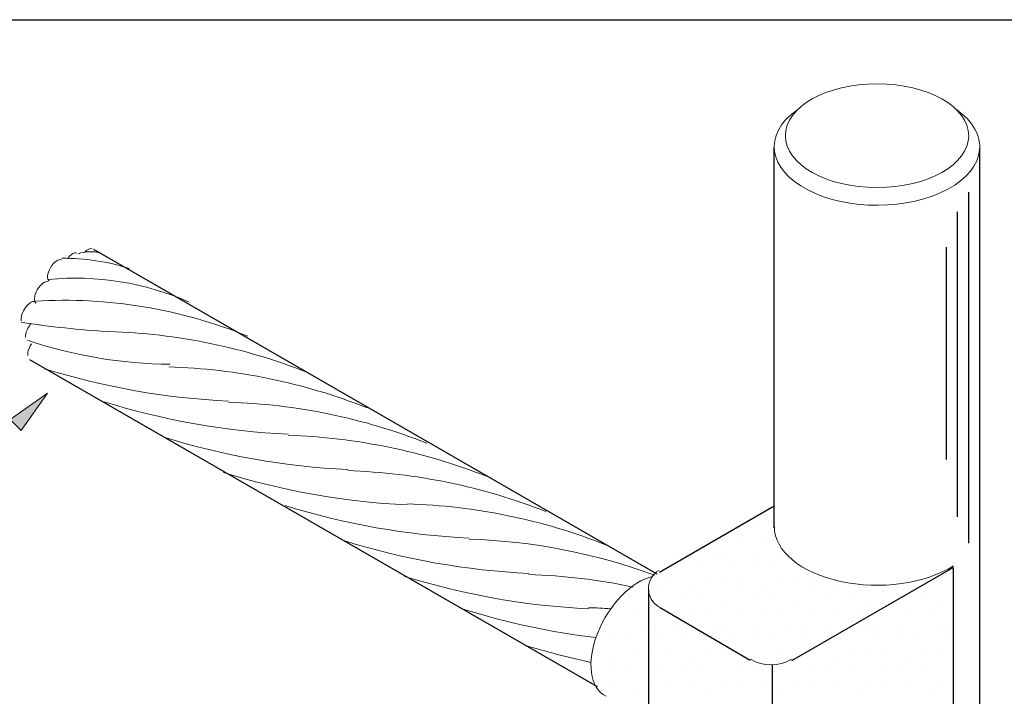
# Model space of a CAD drawing. Header units: millimetres. Extents: x 4477830 to 4478275, y -30323838 to -30323445.
# Tile 24 of 124: x 4477873.82 to 4477876.42, y -30323603.47 to -30323601.68. Entities that reach past the tile are written whole.
import ezdxf

# ---------------------------------------------------------------- set-up
doc = ezdxf.new("R2010")
doc.units = ezdxf.units.MM

msp = doc.modelspace()

# ---------------------------------------------------------------- hatches: boundary and pattern name
at = {"transparency": 33554560}
msp.add_hatch(color=8, dxfattribs=at).paths.add_polyline_path([(4477873.8211, -30323602.7651), (4477873.7919, -30323602.736), (4477873.891, -30323602.666)], flags=0)

# ---------------------------------------------------------------- linework, layer by layer
at = {"color": 18, "true_color": 0x000000}
msp.add_lwpolyline([(4477866.7772, -30323601.6805), (4477885.0457, -30323601.6805), (4477885.0457, -30323612.1997), (4477866.7772, -30323612.1997)], close=True, dxfattribs=at)
at = {"color": 8, "lineweight": 25, "flags": 128}
for points in [[(4477873.2846, -30323601.6805), (4477875.0339, -30323601.6805)], [(4477875.9086, -30323601.6805), (4477875.9086, -30323601.6805)], [(4477876.3226, -30323603.0625), (4477876.3226, -30323602.1354)], [(4477876.2934, -30323602.9925), (4477876.2934, -30323602.1878)], [(4477876.2643, -30323602.8409), (4477876.2643, -30323602.2811)], [(4477875.757, -30323603.01), (4477875.757, -30323603.01)], [(4477875.7161, -30323603.045), (4477875.7161, -30323603.045)], [(4477875.7803, -30323603.045), (4477875.7803, -30323603.045)], [(4477875.6637, -30323603.0858), (4477875.6637, -30323603.0858)], [(4477875.687, -30323603.0916), (4477875.687, -30323603.0916)], [(4477875.7511, -30323603.0858), (4477875.7511, -30323603.0858)], [(4477875.5645, -30323603.115), (4477875.5645, -30323603.115)], [(4477875.6112, -30323603.1091), (4477875.6112, -30323603.1091)], [(4477875.6987, -30323603.115), (4477875.6987, -30323603.115)], [(4477875.757, -30323603.115), (4477875.757, -30323603.115)], [(4477875.8036, -30323603.1091), (4477875.8036, -30323603.1091)], [(4477875.5296, -30323603.15), (4477875.5296, -30323603.15)], [(4477875.6345, -30323603.1558), (4477875.6345, -30323603.1558)], [(4477875.722, -30323603.15), (4477875.722, -30323603.15)], [(4477875.8269, -30323603.1558), (4477875.8269, -30323603.1558)], [(4477875.9144, -30323603.15), (4477875.9144, -30323603.15)], [(4477875.4829, -30323603.1616), (4477875.4829, -30323603.1616)], [(4477875.582, -30323603.1733), (4477875.582, -30323603.1733)], [(4477875.6753, -30323603.1616), (4477875.6753, -30323603.1616)], [(4477875.7803, -30323603.1733), (4477875.7803, -30323603.1733)], [(4477875.8678, -30323603.1616), (4477875.8678, -30323603.1616)], [(4477875.9727, -30323603.1733), (4477875.9727, -30323603.1733)], [(4477876.1651, -30323603.1733), (4477876.1651, -30323603.1733)], [(4477876.2526, -30323603.1616), (4477876.2526, -30323603.1616)], [(4477875.4246, -30323603.2024), (4477875.4246, -30323603.2024)], [(4477875.5121, -30323603.1908), (4477875.5121, -30323603.1908)], [(4477875.5645, -30323603.2024), (4477875.5645, -30323603.2024)], [(4477875.617, -30323603.2024), (4477875.617, -30323603.2024)], [(4477875.7103, -30323603.1908), (4477875.7103, -30323603.1908)], [(4477875.757, -30323603.2024), (4477875.757, -30323603.2024)], [(4477875.8094, -30323603.2024), (4477875.8094, -30323603.2024)], [(4477875.9027, -30323603.1908), (4477875.9027, -30323603.1908)], [(4477875.9494, -30323603.2024), (4477875.9494, -30323603.2024)], [(4477876.0077, -30323603.2024), (4477876.0077, -30323603.2024)], [(4477876.0952, -30323603.1908), (4477876.0952, -30323603.1908)], [(4477876.1418, -30323603.2024), (4477876.1418, -30323603.2024)], [(4477876.2001, -30323603.2024), (4477876.2001, -30323603.2024)], [(4477875.4829, -30323603.2258), (4477875.4829, -30323603.2258)], [(4477875.6753, -30323603.2258), (4477875.6753, -30323603.2258)], [(4477875.8678, -30323603.2258), (4477875.8678, -30323603.2258)], [(4477876.0602, -30323603.2258), (4477876.0602, -30323603.2258)], [(4477876.2526, -30323603.2258), (4477876.2526, -30323603.2258)], [(4477875.3896, -30323603.2374), (4477875.3896, -30323603.2374)], [(4477875.4479, -30323603.2491), (4477875.4479, -30323603.2491)], [(4477875.5237, -30323603.2374), (4477875.5237, -30323603.2374)], [(4477875.582, -30323603.2374), (4477875.582, -30323603.2374)], [(4477875.6403, -30323603.2491), (4477875.6403, -30323603.2491)], [(4477875.7161, -30323603.2374), (4477875.7161, -30323603.2374)], [(4477875.7803, -30323603.2374), (4477875.7803, -30323603.2374)], [(4477875.8328, -30323603.2491), (4477875.8328, -30323603.2491)], [(4477875.9086, -30323603.2374), (4477875.9086, -30323603.2374)], [(4477875.9727, -30323603.2374), (4477875.9727, -30323603.2374)], [(4477876.0252, -30323603.2491), (4477876.0252, -30323603.2491)], [(4477876.101, -30323603.2374), (4477876.101, -30323603.2374)], [(4477876.1651, -30323603.2374), (4477876.1651, -30323603.2374)], [(4477876.2176, -30323603.2491), (4477876.2176, -30323603.2491)], [(4477875.3663, -30323603.2782), (4477875.3663, -30323603.2782)], [(4477875.4712, -30323603.2782), (4477875.4712, -30323603.2782)], [(4477875.4946, -30323603.2841), (4477875.4946, -30323603.2841)], [(4477875.5587, -30323603.2782), (4477875.5587, -30323603.2782)], [(4477875.6637, -30323603.2782), (4477875.6637, -30323603.2782)], [(4477875.687, -30323603.2841), (4477875.687, -30323603.2841)], [(4477875.7511, -30323603.2782), (4477875.7511, -30323603.2782)], [(4477875.8561, -30323603.2782), (4477875.8561, -30323603.2782)], [(4477875.8794, -30323603.2841), (4477875.8794, -30323603.2841)], [(4477875.9436, -30323603.2782), (4477875.9436, -30323603.2782)], [(4477876.0543, -30323603.2782), (4477876.0543, -30323603.2782)], [(4477876.0777, -30323603.2841), (4477876.0777, -30323603.2841)], [(4477876.136, -30323603.2782), (4477876.136, -30323603.2782)], [(4477876.2468, -30323603.2782), (4477876.2468, -30323603.2782)], [(4477876.2701, -30323603.2841), (4477876.2701, -30323603.2841)], [(4477875.3721, -30323603.3074), (4477875.3721, -30323603.3074)], [(4477875.4188, -30323603.3016), (4477875.4188, -30323603.3016)], [(4477875.5004, -30323603.3074), (4477875.5004, -30323603.3074)], [(4477875.5645, -30323603.3074), (4477875.5645, -30323603.3074)], [(4477875.6112, -30323603.3016), (4477875.6112, -30323603.3016)], [(4477875.6987, -30323603.3074), (4477875.6987, -30323603.3074)], [(4477875.757, -30323603.3074), (4477875.757, -30323603.3074)], [(4477875.8036, -30323603.3016), (4477875.8036, -30323603.3016)], [(4477875.8911, -30323603.3074), (4477875.8911, -30323603.3074)], [(4477875.9494, -30323603.3074), (4477875.9494, -30323603.3074)], [(4477875.996, -30323603.3016), (4477875.996, -30323603.3016)], [(4477876.0835, -30323603.3074), (4477876.0835, -30323603.3074)], [(4477876.1418, -30323603.3074), (4477876.1418, -30323603.3074)], [(4477876.1885, -30323603.3016), (4477876.1885, -30323603.3016)], [(4477876.2759, -30323603.3074), (4477876.2759, -30323603.3074)], [(4477875.3371, -30323603.3424), (4477875.3371, -30323603.3424)], [(4477875.3896, -30323603.3657), (4477875.3896, -30323603.3657)], [(4477875.4421, -30323603.3482), (4477875.4421, -30323603.3482)], [(4477875.4829, -30323603.354), (4477875.4829, -30323603.354)], [(4477875.5296, -30323603.3424), (4477875.5296, -30323603.3424)], [(4477875.582, -30323603.3657), (4477875.582, -30323603.3657)], [(4477875.6345, -30323603.3482), (4477875.6345, -30323603.3482)], [(4477875.6753, -30323603.354), (4477875.6753, -30323603.354)], [(4477875.722, -30323603.3424), (4477875.722, -30323603.3424)], [(4477875.7803, -30323603.3657), (4477875.7803, -30323603.3657)], [(4477875.8269, -30323603.3482), (4477875.8269, -30323603.3482)], [(4477875.8678, -30323603.354), (4477875.8678, -30323603.354)], [(4477875.9144, -30323603.3424), (4477875.9144, -30323603.3424)], [(4477875.9727, -30323603.3657), (4477875.9727, -30323603.3657)], [(4477876.0194, -30323603.3482), (4477876.0194, -30323603.3482)], [(4477876.0602, -30323603.354), (4477876.0602, -30323603.354)], [(4477876.1068, -30323603.3424), (4477876.1068, -30323603.3424)], [(4477876.1651, -30323603.3657), (4477876.1651, -30323603.3657)], [(4477876.2118, -30323603.3482), (4477876.2118, -30323603.3482)], [(4477876.2526, -30323603.354), (4477876.2526, -30323603.354)], [(4477875.5121, -30323603.389), (4477875.5121, -30323603.389)], [(4477875.7103, -30323603.389), (4477875.7103, -30323603.389)], [(4477875.9027, -30323603.389), (4477875.9027, -30323603.389)], [(4477876.0952, -30323603.389), (4477876.0952, -30323603.389)], [(4477875.3721, -30323603.4007), (4477875.3721, -30323603.4007)], [(4477875.4246, -30323603.4007), (4477875.4246, -30323603.4007)], [(4477875.5645, -30323603.4007), (4477875.5645, -30323603.4007)], [(4477875.617, -30323603.4007), (4477875.617, -30323603.4007)], [(4477875.757, -30323603.4007), (4477875.757, -30323603.4007)], [(4477875.8094, -30323603.4007), (4477875.8094, -30323603.4007)], [(4477875.9494, -30323603.4007), (4477875.9494, -30323603.4007)], [(4477876.0077, -30323603.4007), (4477876.0077, -30323603.4007)], [(4477876.1418, -30323603.4007), (4477876.1418, -30323603.4007)], [(4477876.2001, -30323603.4007), (4477876.2001, -30323603.4007)], [(4477875.3896, -30323603.4357), (4477875.3896, -30323603.4357)], [(4477875.4829, -30323603.424), (4477875.4829, -30323603.424)], [(4477875.5237, -30323603.4298), (4477875.5237, -30323603.4298)], [(4477875.582, -30323603.4357), (4477875.582, -30323603.4357)], [(4477875.6753, -30323603.424), (4477875.6753, -30323603.424)], [(4477875.7161, -30323603.4298), (4477875.7161, -30323603.4298)], [(4477875.7803, -30323603.4357), (4477875.7803, -30323603.4357)], [(4477875.8678, -30323603.424), (4477875.8678, -30323603.424)], [(4477875.9086, -30323603.4298), (4477875.9086, -30323603.4298)], [(4477875.9727, -30323603.4357), (4477875.9727, -30323603.4357)], [(4477876.0602, -30323603.424), (4477876.0602, -30323603.424)], [(4477876.101, -30323603.4298), (4477876.101, -30323603.4298)], [(4477876.1651, -30323603.4357), (4477876.1651, -30323603.4357)], [(4477876.2526, -30323603.424), (4477876.2526, -30323603.424)], [(4477875.4479, -30323603.4473), (4477875.4479, -30323603.4473)], [(4477875.6403, -30323603.4473), (4477875.6403, -30323603.4473)], [(4477875.8328, -30323603.4473), (4477875.8328, -30323603.4473)], [(4477876.0252, -30323603.4473), (4477876.0252, -30323603.4473)], [(4477876.2176, -30323603.4473), (4477876.2176, -30323603.4473)]]:
    msp.add_lwpolyline(points, dxfattribs=at)
at = {"color": 3, "lineweight": 25, "flags": 128}
for points in [[(4477875.8094, -30323603.0217), (4477875.8094, -30323602.0187)], [(4477876.3517, -30323603.6339), (4477876.3517, -30323602.0187)], [(4477875.5004, -30323603.1441), (4477874.0135, -30323602.287)], [(4477875.343, -30323603.4415), (4477873.8444, -30323602.5785)]]:
    msp.add_lwpolyline(points, dxfattribs=at)
at = {"color": 8, "lineweight": 0, "flags": 128}
msp.add_lwpolyline([(4477873.8211, -30323602.7651), (4477873.7919, -30323602.736), (4477873.891, -30323602.666), (4477873.8211, -30323602.7651)], dxfattribs=at)
at = {"color": 18, "lineweight": 25, "true_color": 0x000000, "flags": 128}
for points in [[(4477875.5062, -30323603.1383), (4477875.8094, -30323602.9634)], [(4477875.8561, -30323603.3715), (4477876.2818, -30323603.1266)], [(4477876.2818, -30323603.1266), (4477876.2818, -30323603.5931)], [(4477875.4771, -30323603.1849), (4477875.4771, -30323603.9721)], [(4477875.7453, -30323603.3715), (4477875.5062, -30323603.2316)], [(4477875.8036, -30323603.3832), (4477875.8036, -30323603.8613)]]:
    msp.add_lwpolyline(points, dxfattribs=at)
at = {"color": 3, "lineweight": 0}
for points in [[(4477876.0806, -30323601.8496), (4477875.9469, -30323601.8496), (4477875.8386, -30323601.911), (4477875.8386, -30323601.9867)], [(4477876.3226, -30323601.9867), (4477876.3226, -30323601.911), (4477876.2142, -30323601.8496), (4477876.0806, -30323601.8496)], [(4477875.8677, -30323601.9201), (4477875.7796, -30323601.9837), (4477875.7928, -30323602.0754), (4477875.8979, -30323602.13)], [(4477876.2673, -30323602.1279), (4477876.3705, -30323602.072), (4477876.3804, -30323601.9803), (4477876.29, -30323601.9177)], [(4477875.8386, -30323601.9867), (4477875.8386, -30323602.0624), (4477875.9469, -30323602.1237), (4477876.0806, -30323602.1237)], [(4477876.0806, -30323602.1237), (4477876.2142, -30323602.1237), (4477876.3226, -30323602.0624), (4477876.3226, -30323601.9867)], [(4477875.8979, -30323602.13), (4477876.0029, -30323602.1846), (4477876.1642, -30323602.1837), (4477876.2673, -30323602.1279)]]:
    msp.add_open_spline(points, degree=3, dxfattribs=at)
at = {"color": 3, "lineweight": 20}
for points in [[(4477873.9683, -30323602.2971), (4477873.9624, -30323602.2937), (4477873.952, -30323602.2998), (4477873.9434, -30323602.3118)], [(4477874.0091, -30323602.2854), (4477874.0043, -30323602.2826), (4477873.9963, -30323602.2862), (4477873.9887, -30323602.2946)], [(4477873.9275, -30323602.3146), (4477873.9205, -30323602.3106), (4477873.9077, -30323602.3197), (4477873.8988, -30323602.3351)], [(4477873.8988, -30323602.3351), (4477873.89, -30323602.3504), (4477873.8884, -30323602.3661), (4477873.8954, -30323602.3701)], [(4477873.8924, -30323602.3728), (4477873.8854, -30323602.3688), (4477873.8726, -30323602.3781), (4477873.8638, -30323602.3934)], [(4477873.8638, -30323602.3934), (4477873.855, -30323602.4088), (4477873.8536, -30323602.4245), (4477873.8606, -30323602.4285)], [(4477873.8576, -30323602.4254), (4477873.8517, -30323602.422), (4477873.8414, -30323602.428), (4477873.8327, -30323602.4399)], [(4477873.8327, -30323602.4399), (4477873.8241, -30323602.4518), (4477873.8194, -30323602.4663), (4477873.8215, -30323602.475)], [(4477873.8478, -30323602.4822), (4477873.8412, -30323602.4898), (4477873.836, -30323602.4998), (4477873.8338, -30323602.5089)], [(4477873.8338, -30323602.5089), (4477873.8316, -30323602.518), (4477873.8328, -30323602.525), (4477873.837, -30323602.5275)], [(4477873.8389, -30323602.5593), (4477873.8378, -30323602.5667), (4477873.8393, -30323602.5721), (4477873.8429, -30323602.5742)], [(4477873.8485, -30323602.5357), (4477873.8434, -30323602.5434), (4477873.84, -30323602.552), (4477873.8389, -30323602.5593)]]:
    msp.add_open_spline(points, degree=3, dxfattribs=at)
at = {"color": 8, "lineweight": 0}
for points in [[(4477874.0313, -30323602.2965), (4477874.0117, -30323602.2909), (4477873.9909, -30323602.2917), (4477873.9718, -30323602.2986)], [(4477874.1066, -30323602.3372), (4477874.0491, -30323602.3187), (4477873.989, -30323602.3097), (4477873.9286, -30323602.3103)], [(4477874.2644, -30323602.4257), (4477874.1479, -30323602.3746), (4477874.0202, -30323602.3541), (4477873.8936, -30323602.3661)], [(4477874.4197, -30323602.5161), (4477874.2419, -30323602.4436), (4477874.0501, -30323602.4119), (4477873.8584, -30323602.4234)], [(4477873.8208, -30323602.4789), (4477873.8978, -30323602.4909), (4477873.9753, -30323602.4993), (4477874.053, -30323602.504)], [(4477874.577, -30323602.6115), (4477874.41, -30323602.5456), (4477874.2329, -30323602.5091), (4477874.0535, -30323602.5035)], [(4477873.8381, -30323602.5265), (4477873.9596, -30323602.5675), (4477874.0868, -30323602.5889), (4477874.215, -30323602.5901)], [(4477873.8829, -30323602.6016), (4477874.0404, -30323602.6506), (4477874.2035, -30323602.6794), (4477874.3683, -30323602.6872)], [(4477874.7344, -30323602.7048), (4477874.5674, -30323602.6389), (4477874.3903, -30323602.6024), (4477874.2109, -30323602.5968)], [(4477874.0403, -30323602.689), (4477874.1978, -30323602.7381), (4477874.361, -30323602.7669), (4477874.5258, -30323602.7746)], [(4477874.8918, -30323602.7981), (4477874.7249, -30323602.7322), (4477874.5478, -30323602.6957), (4477874.3684, -30323602.6901)], [(4477874.1978, -30323602.7823), (4477874.3553, -30323602.8314), (4477874.5184, -30323602.8602), (4477874.6832, -30323602.8679)], [(4477875.0493, -30323602.8855), (4477874.8823, -30323602.8197), (4477874.7052, -30323602.7831), (4477874.5258, -30323602.7775)], [(4477875.2067, -30323602.9788), (4477875.0398, -30323602.913), (4477874.8627, -30323602.8764), (4477874.6832, -30323602.8708)], [(4477874.3552, -30323602.8756), (4477874.5127, -30323602.9247), (4477874.6759, -30323602.9535), (4477874.8406, -30323602.9612)], [(4477874.5185, -30323602.9631), (4477874.676, -30323603.0122), (4477874.8391, -30323603.0409), (4477875.0039, -30323603.0487)], [(4477875.3642, -30323603.0663), (4477875.1972, -30323603.0004), (4477875.0201, -30323602.9639), (4477874.8407, -30323602.9583)], [(4477875.4931, -30323603.1465), (4477875.3362, -30323603.0889), (4477875.171, -30323603.0568), (4477875.0039, -30323603.0516)], [(4477874.6759, -30323603.0564), (4477874.8334, -30323603.1054), (4477874.9966, -30323603.1342), (4477875.1614, -30323603.142)], [(4477874.8334, -30323603.1497), (4477874.9909, -30323603.1987), (4477875.154, -30323603.2275), (4477875.3188, -30323603.2353)], [(4477875.4366, -30323603.1781), (4477875.346, -30323603.1589), (4477875.2539, -30323603.1478), (4477875.1614, -30323603.1449)], [(4477875.3778, -30323603.2353), (4477875.3582, -30323603.234), (4477875.3385, -30323603.233), (4477875.3188, -30323603.2324)], [(4477874.9908, -30323603.2371), (4477875.1042, -30323603.2725), (4477875.2206, -30323603.2973), (4477875.3386, -30323603.3113)], [(4477875.1482, -30323603.3304), (4477875.2067, -30323603.3487), (4477875.2661, -30323603.3641), (4477875.3261, -30323603.3767)]]:
    msp.add_open_spline(points, degree=3, dxfattribs=at)
at = {"color": 18, "lineweight": 0, "true_color": 0x000000}
for points in [[(4477875.8095, -30323603.0188), (4477875.8095, -30323603.0828), (4477875.8788, -30323603.1402), (4477875.9838, -30323603.1631)], [(4477875.9838, -30323603.1631), (4477876.0888, -30323603.186), (4477876.2077, -30323603.1695), (4477876.2827, -30323603.1218)], [(4477875.5048, -30323603.1341), (4477875.4876, -30323603.1439), (4477875.4771, -30323603.1622), (4477875.4771, -30323603.182)], [(4477875.4771, -30323603.182), (4477875.4771, -30323603.2018), (4477875.4876, -30323603.2201), (4477875.5048, -30323603.23)], [(4477875.7468, -30323603.3687), (4477875.7801, -30323603.388), (4477875.8213, -30323603.388), (4477875.8546, -30323603.3687)]]:
    msp.add_open_spline(points, degree=3, dxfattribs=at)
at = {"color": 18, "lineweight": 20, "true_color": 0x000000}
for points in [[(4477875.4891, -30323603.1501), (4477875.4332, -30323603.1621), (4477875.3724, -30323603.2245), (4477875.3427, -30323603.3003)], [(4477875.3427, -30323603.3003), (4477875.313, -30323603.3761), (4477875.3224, -30323603.445), (4477875.3653, -30323603.4662)]]:
    msp.add_open_spline(points, degree=3, dxfattribs=at)

doc.saveas('drawing.dxf')
